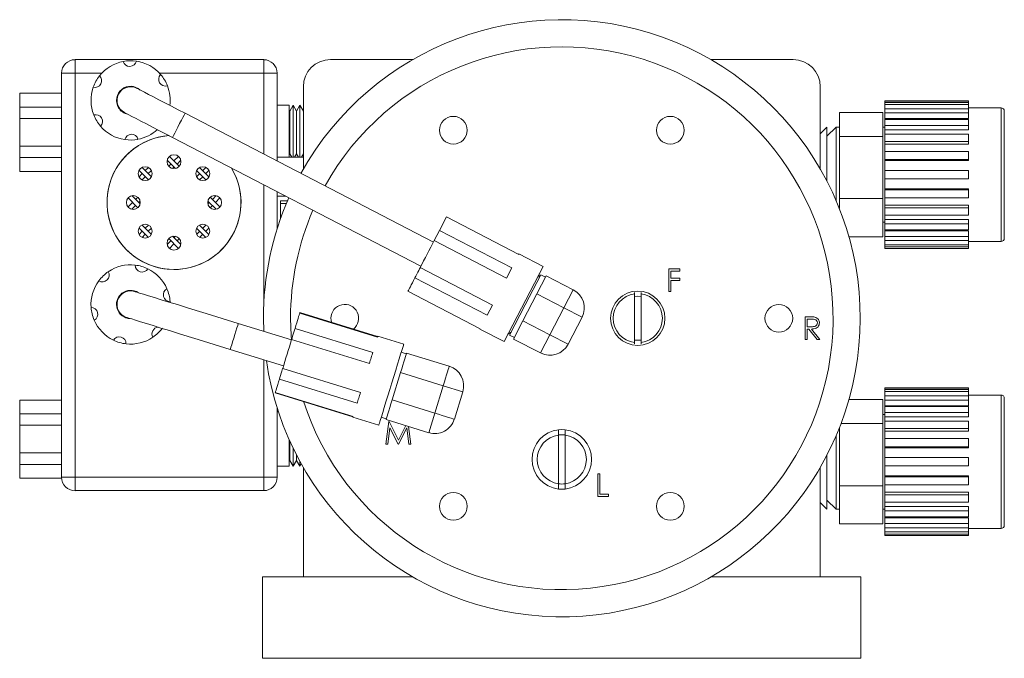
# Model space of a CAD drawing. Header units: inches. Extents: x 1.01 to 7.68, y 1.2 to 9.19.
# Tile 1 of 10: x 1.01 to 3.28, y 1.35 to 2.82. Entities that reach past the tile are written whole.
import ezdxf

# ---------------------------------------------------------------- set-up
doc = ezdxf.new("R2010")
doc.units = ezdxf.units.IN
doc.header["$MEASUREMENT"] = 0

msp = doc.modelspace()

# ---------------------------------------------------------------- linework, layer by layer
at = {"color": 7, "linetype": 'Continuous', "lineweight": 15}
for p, q in [((1.1343, 2.7279), (1.1343, 2.6966)), ((1.1343, 2.7279), (1.569, 2.7279)), ((1.569, 2.7279), (1.569, 2.6966)), ((1.7228, 2.7279), (1.9122, 2.7279)), ((2.5994, 2.7279), (2.7888, 2.7279)), ((1.103, 1.7666), (1.103, 2.6966)), ((1.1343, 2.6966), (1.103, 2.6966)), ((1.1343, 2.6966), (1.1343, 1.7666)), ((1.6003, 2.6966), (1.569, 2.6966)), ((1.6003, 2.6966), (1.6003, 2.4942)), ((1.6603, 2.4759), (1.6603, 2.6654)), ((2.8513, 2.4759), (2.8513, 2.6654)), ((1.103, 2.6504), (1.0068, 2.6504)), ((1.0068, 2.6185), (1.0068, 2.6504)), ((3.1928, 2.6329), (3.0003, 2.6329)), ((3.0003, 2.6326), (3.0003, 2.6329)), ((3.0003, 2.6326), (3.1928, 2.6326)), ((3.0003, 2.6294), (3.0003, 2.6326)), ((3.1928, 2.6329), (3.1928, 2.6326)), ((3.1928, 2.6294), (3.1928, 2.6326)), ((1.0068, 2.6185), (1.103, 2.6185)), ((1.0068, 2.6185), (1.0068, 2.5922)), ((1.6278, 2.6229), (1.6003, 2.6229)), ((1.6278, 2.6229), (1.6278, 2.5036)), ((1.629, 2.6094), (1.6278, 2.6115)), ((1.6369, 2.6229), (1.629, 2.6094)), ((1.629, 2.6094), (1.629, 2.5114)), ((1.6447, 2.6094), (1.6369, 2.6229)), ((1.6369, 2.6229), (1.6369, 2.5036)), ((1.6525, 2.6229), (1.6447, 2.6094)), ((1.6447, 2.6094), (1.6447, 2.5114)), ((1.6603, 2.6094), (1.6525, 2.6229)), ((1.6525, 2.6229), (1.6525, 2.5036)), ((3.1928, 2.6294), (3.0003, 2.6294)), ((3.0003, 2.6244), (3.0003, 2.6294)), ((3.0003, 2.6244), (3.1928, 2.6244)), ((3.0003, 2.6148), (3.0003, 2.6244)), ((3.1928, 2.6148), (3.0003, 2.6148)), ((3.0003, 2.6051), (3.0003, 2.6148)), ((3.1928, 2.6294), (3.1928, 2.6244)), ((3.1928, 2.6148), (3.1928, 2.6244)), ((3.2678, 2.6166), (3.1928, 2.6166)), ((3.1928, 2.6148), (3.1928, 2.6051)), ((3.2753, 2.6091), (3.2753, 2.5981)), ((1.103, 2.5922), (1.0068, 2.5922)), ((1.0068, 2.5285), (1.0068, 2.5922)), ((1.9601, 2.3078), (1.3877, 2.6044)), ((2.9953, 2.606), (2.8953, 2.606)), ((2.8953, 2.5509), (2.8953, 2.606)), ((2.9953, 2.606), (2.9953, 2.5509)), ((3.0003, 2.6051), (3.1928, 2.6051)), ((3.0003, 2.5921), (3.0003, 2.6051)), ((3.0003, 2.5921), (3.1928, 2.5921)), ((3.0003, 2.5897), (3.0003, 2.5921)), ((3.1928, 2.5899), (3.0003, 2.5899)), ((3.0003, 2.5761), (3.0003, 2.5899)), ((3.1928, 2.5921), (3.1928, 2.6051)), ((3.1928, 2.5899), (3.1928, 2.5761)), ((3.2753, 2.5981), (3.2753, 2.3166)), ((2.8667, 2.5723), (2.8513, 2.5568)), ((2.8876, 2.5723), (2.8667, 2.5514)), ((2.8667, 2.564), (2.8667, 2.5723)), ((2.8667, 2.4477), (2.8667, 2.564)), ((2.8953, 2.5723), (2.8876, 2.5723)), ((2.8876, 2.564), (2.8876, 2.5723)), ((2.8876, 2.4035), (2.8876, 2.564)), ((3.0003, 2.5721), (2.9953, 2.5721)), ((3.0003, 2.5761), (3.1928, 2.5761)), ((3.0003, 2.5662), (3.0003, 2.5761)), ((3.0003, 2.5662), (3.1928, 2.5662)), ((3.0003, 2.5561), (3.0003, 2.5662)), ((3.1928, 2.5662), (3.1928, 2.5761)), ((1.3589, 2.5489), (1.9313, 2.2523)), ((2.9953, 2.5509), (2.8953, 2.5509)), ((2.8953, 2.4078), (2.8953, 2.5509)), ((2.9953, 2.5509), (2.9953, 2.4078)), ((3.1928, 2.5563), (3.0003, 2.5563)), ((3.0003, 2.5395), (3.0003, 2.5563)), ((3.1928, 2.5563), (3.1928, 2.5395)), ((1.0068, 2.5285), (1.103, 2.5285)), ((1.0068, 2.5285), (1.0068, 2.5023)), ((3.0003, 2.5395), (3.1928, 2.5395)), ((3.0003, 2.5332), (3.0003, 2.5395)), ((3.0003, 2.5332), (3.1928, 2.5332)), ((3.0003, 2.5161), (3.0003, 2.5332)), ((3.1928, 2.5332), (3.1928, 2.5395)), ((1.103, 2.5023), (1.0068, 2.5023)), ((1.0068, 2.4704), (1.0068, 2.5023)), ((1.3655, 2.4772), (1.3466, 2.4961)), ((1.3744, 2.4825), (1.3519, 2.505)), ((1.3623, 2.4946), (1.3727, 2.505)), ((1.3694, 2.4875), (1.378, 2.4961)), ((1.6603, 2.5036), (1.6003, 2.5036)), ((1.6278, 2.5093), (1.629, 2.5114)), ((1.629, 2.5114), (1.6335, 2.5036)), ((1.6402, 2.5036), (1.6447, 2.5114)), ((1.6447, 2.5114), (1.6492, 2.5036)), ((1.6558, 2.5036), (1.6603, 2.5114)), ((3.1928, 2.5164), (3.0003, 2.5164)), ((3.0003, 2.4976), (3.0003, 2.5164)), ((3.0003, 2.4976), (3.1928, 2.4976)), ((3.0003, 2.4954), (3.0003, 2.4976)), ((3.0003, 2.4954), (3.1928, 2.4954)), ((3.0003, 2.4728), (3.0003, 2.4954)), ((3.1928, 2.5164), (3.1928, 2.4976)), ((3.1928, 2.4954), (3.1928, 2.4976)), ((1.3103, 2.4582), (1.2888, 2.4797)), ((1.296, 2.4725), (1.3032, 2.4797)), ((1.3502, 2.4825), (1.3552, 2.4875)), ((1.3591, 2.4772), (1.3623, 2.4805)), ((1.4429, 2.4582), (1.4214, 2.4797)), ((1.4286, 2.4725), (1.4358, 2.4797)), ((3.1928, 2.4728), (3.0003, 2.4728)), ((3.0003, 2.4533), (3.0003, 2.4728)), ((3.1928, 2.4728), (3.1928, 2.4533)), ((1.0068, 2.4704), (1.103, 2.4704)), ((1.3032, 2.4511), (1.2817, 2.4726)), ((1.2817, 2.4582), (1.2889, 2.4654)), ((1.2888, 2.4511), (1.296, 2.4584)), ((1.3031, 2.4654), (1.3103, 2.4726)), ((1.4358, 2.4511), (1.4143, 2.4726)), ((1.4143, 2.4582), (1.4215, 2.4654)), ((1.4214, 2.4511), (1.4286, 2.4584)), ((1.4357, 2.4654), (1.4429, 2.4726)), ((3.0003, 2.4306), (3.0003, 2.4533)), ((3.0003, 2.4533), (3.1928, 2.4533)), ((3.0003, 2.4306), (3.1928, 2.4306)), ((3.0003, 2.4285), (3.0003, 2.4306)), ((3.1928, 2.4285), (3.0003, 2.4285)), ((3.0003, 2.4097), (3.0003, 2.4285)), ((3.1928, 2.4285), (3.1928, 2.4306)), ((3.1928, 2.4285), (3.1928, 2.4097)), ((1.279, 2.387), (1.2564, 2.4096)), ((1.2842, 2.3959), (1.2653, 2.4148)), ((1.2739, 2.4062), (1.279, 2.4113)), ((1.4682, 2.3887), (1.4456, 2.4113)), ((1.4507, 2.4062), (1.4593, 2.4148)), ((1.4577, 2.3991), (1.4682, 2.4096)), ((1.6003, 2.4238), (1.6003, 2.3397)), ((1.6003, 2.4136), (1.62, 2.4136)), ((2.9953, 2.4078), (2.8953, 2.4078)), ((2.8953, 2.4078), (2.8953, 2.3848)), ((2.9953, 2.3198), (2.9953, 2.4078)), ((3.0003, 2.4097), (3.1928, 2.4097)), ((3.0003, 2.3928), (3.0003, 2.4094)), ((1.2564, 2.3887), (1.2668, 2.3991)), ((1.2653, 2.3835), (1.2739, 2.3921)), ((1.281, 2.3991), (1.2842, 2.4024)), ((1.4593, 2.3835), (1.4404, 2.4024)), ((1.4404, 2.3959), (1.4436, 2.3991)), ((1.4456, 2.387), (1.4507, 2.3921)), ((1.6238, 2.403), (1.6073, 2.4027)), ((1.6238, 2.4029), (1.6073, 2.4026)), ((1.6073, 2.4026), (1.6073, 2.4027)), ((1.6074, 2.3968), (1.6213, 2.397)), ((3.0003, 2.3928), (3.1928, 2.3928)), ((3.0003, 2.3866), (3.0003, 2.3928)), ((3.1928, 2.3866), (3.0003, 2.3866)), ((3.0003, 2.3697), (3.0003, 2.3866)), ((3.1928, 2.3866), (3.1928, 2.3928)), ((3.1928, 2.3866), (3.1928, 2.3697)), ((1.9739, 2.3345), (1.99, 2.3656)), ((1.99, 2.3656), (2.1565, 2.2793)), ((3.0003, 2.3697), (3.1928, 2.3697)), ((3.0003, 2.3598), (3.0003, 2.3695)), ((3.0003, 2.3598), (3.1928, 2.3598)), ((3.0003, 2.3499), (3.0003, 2.3598)), ((3.1928, 2.3499), (3.1928, 2.3598)), ((1.3032, 2.3186), (1.2817, 2.3401)), ((1.3103, 2.3256), (1.2888, 2.3471)), ((1.296, 2.3399), (1.3032, 2.3471)), ((1.3031, 2.3328), (1.3103, 2.3401)), ((1.4358, 2.3186), (1.4143, 2.3401)), ((1.4429, 2.3256), (1.4214, 2.3471)), ((1.4286, 2.3399), (1.4358, 2.3471)), ((1.4357, 2.3328), (1.4429, 2.3401)), ((2.9953, 2.3536), (3.0003, 2.3536)), ((3.1928, 2.3499), (3.0003, 2.3499)), ((3.0003, 2.3361), (3.0003, 2.3499)), ((3.1928, 2.3499), (3.1928, 2.3361)), ((1.2817, 2.3256), (1.2889, 2.3328)), ((1.2888, 2.3186), (1.296, 2.3258)), ((1.3727, 2.2933), (1.3502, 2.3158)), ((1.378, 2.3021), (1.3591, 2.3211)), ((1.3623, 2.3178), (1.3655, 2.3211)), ((1.3694, 2.3107), (1.3744, 2.3158)), ((1.4143, 2.3256), (1.4215, 2.3328)), ((1.4214, 2.3186), (1.4286, 2.3258)), ((1.9739, 2.3345), (1.9618, 2.3112)), ((2.1404, 2.2483), (1.9739, 2.3345)), ((2.9953, 2.3198), (2.9173, 2.3198)), ((3.0003, 2.3361), (3.1928, 2.3361)), ((3.0003, 2.3338), (3.0003, 2.3359)), ((3.0003, 2.3338), (3.1928, 2.3338)), ((3.0003, 2.3209), (3.0003, 2.3338)), ((3.1928, 2.3209), (3.0003, 2.3209)), ((3.0003, 2.3111), (3.0003, 2.3209)), ((3.1928, 2.3209), (3.1928, 2.3338)), ((3.1928, 2.3209), (3.1928, 2.3111)), ((1.3466, 2.3021), (1.3552, 2.3107)), ((1.3519, 2.2933), (1.3623, 2.3037)), ((1.9618, 2.3112), (2.1283, 2.2249)), ((3.0003, 2.3111), (3.1928, 2.3111)), ((3.0003, 2.3015), (3.0003, 2.3111)), ((3.1928, 2.3015), (3.0003, 2.3015)), ((3.0003, 2.2965), (3.0003, 2.3015)), ((3.0003, 2.2965), (3.1928, 2.2965)), ((3.0003, 2.2932), (3.0003, 2.2965)), ((3.1928, 2.2932), (3.0003, 2.2932)), ((3.0003, 2.2929), (3.0003, 2.2932)), ((3.0003, 2.2929), (3.1928, 2.2929)), ((3.1928, 2.3015), (3.1928, 2.3111)), ((3.1928, 2.3091), (3.2678, 2.3091)), ((3.1928, 2.3015), (3.1928, 2.2965)), ((3.1928, 2.2932), (3.1928, 2.2965)), ((3.1928, 2.2932), (3.1928, 2.2929)), ((2.157, 2.2804), (2.1565, 2.2793)), ((2.2125, 2.2516), (2.157, 2.2804)), ((2.0961, 2.1627), (1.9296, 2.249)), ((2.1228, 2.0785), (2.2125, 2.2516)), ((2.1404, 2.2483), (2.1283, 2.2249)), ((2.5023, 2.2464), (2.5277, 2.2464)), ((2.5023, 2.1943), (2.5023, 2.2464)), ((2.5277, 2.2464), (2.5277, 2.2411)), ((1.9175, 2.2256), (2.084, 2.1394)), ((2.2075, 2.2325), (2.1715, 2.1631)), ((2.1985, 2.1885), (2.2201, 2.2303)), ((2.204, 2.2258), (2.2036, 2.2344)), ((2.2183, 2.2268), (2.2075, 2.2325)), ((2.2201, 2.2303), (2.2823, 2.1981)), ((2.507, 2.2411), (2.507, 2.2251)), ((2.5277, 2.2411), (2.507, 2.2411)), ((2.507, 2.2251), (2.5277, 2.2251)), ((2.5277, 2.2251), (2.5277, 2.2197)), ((2.507, 2.2197), (2.507, 2.1943)), ((2.5277, 2.2197), (2.507, 2.2197)), ((1.2398, 2.1858), (1.2388, 2.1864)), ((2.0679, 2.1083), (1.9014, 2.1946)), ((2.1663, 2.1264), (2.1985, 2.1885)), ((2.2607, 2.1563), (2.1985, 2.1885)), ((2.2823, 2.1981), (2.2607, 2.1563)), ((2.4233, 2.1915), (2.4233, 2.1885)), ((2.4233, 2.1885), (2.4233, 2.0763)), ((2.4383, 2.1915), (2.4383, 2.1885)), ((2.4383, 2.1885), (2.4383, 2.0763)), ((2.507, 2.1943), (2.5023, 2.1943)), ((1.3534, 2.1688), (1.3533, 2.1708)), ((2.0961, 2.1627), (2.084, 2.1394)), ((2.1715, 2.1631), (2.1356, 2.0937)), ((2.2285, 2.0942), (2.2607, 2.1563)), ((2.3024, 2.1347), (2.2607, 2.1563)), ((1.6523, 2.1453), (1.652, 2.1444)), ((1.652, 2.1444), (1.8312, 2.0892)), ((1.8315, 2.0902), (1.6523, 2.1453)), ((2.3024, 2.1347), (2.2702, 2.0726)), ((2.8166, 2.1357), (2.827, 2.1357)), ((2.8166, 2.0836), (2.8166, 2.1357)), ((1.6331, 2.0827), (1.5104, 2.1205)), ((1.5689, 2.1024), (1.5683, 2.1324)), ((2.1447, 2.0846), (2.1663, 2.1264)), ((2.1663, 2.1264), (2.2285, 2.0942)), ((2.8213, 2.1303), (2.8213, 2.113)), ((2.831, 2.1303), (2.8213, 2.1303)), ((2.8213, 2.113), (2.8308, 2.1129)), ((1.8203, 2.0538), (1.6411, 2.109)), ((1.8915, 2.0725), (1.8317, 2.0909)), ((2.0679, 2.1083), (2.0673, 2.1073)), ((2.0673, 2.1073), (2.1228, 2.0785)), ((2.1318, 2.0957), (2.139, 2.1004)), ((2.1356, 2.0937), (2.1465, 2.0881)), ((2.2068, 2.0524), (2.2285, 2.0942)), ((2.2702, 2.0726), (2.2285, 2.0942)), ((2.8213, 2.1076), (2.8213, 2.0836)), ((2.8251, 2.1076), (2.8213, 2.1076)), ((2.8442, 2.0836), (2.8251, 2.1076)), ((2.8308, 2.1076), (2.85, 2.0836)), ((1.6333, 2.0834), (1.8125, 2.0282)), ((2.2068, 2.0524), (2.1447, 2.0846)), ((2.4233, 2.0763), (2.4233, 2.0732)), ((2.4383, 2.0763), (2.4383, 2.0732)), ((2.8213, 2.0836), (2.8166, 2.0836)), ((2.85, 2.0836), (2.8442, 2.0836)), ((1.492, 2.0607), (1.6147, 2.023)), ((1.8975, 2.0504), (1.8858, 2.054)), ((1.898, 2.0522), (1.9965, 2.0219)), ((1.7919, 1.9614), (1.6127, 2.0165)), ((1.8648, 1.9442), (1.8842, 2.0072)), ((1.9827, 1.9769), (1.8842, 2.0072)), ((1.6051, 1.9919), (1.7843, 1.9367)), ((1.9632, 1.9139), (1.9827, 1.9769)), ((2.0276, 1.9631), (1.9827, 1.9769)), ((1.7746, 1.9052), (1.5954, 1.9604)), ((1.5957, 1.9613), (1.7749, 1.9062)), ((2.0276, 1.9631), (2.0082, 1.9)), ((3.1928, 1.9719), (3.0003, 1.9719)), ((3.0003, 1.9716), (3.0003, 1.9719)), ((3.0003, 1.9716), (3.1928, 1.9716)), ((3.0003, 1.9684), (3.0003, 1.9716)), ((3.1928, 1.9684), (3.0003, 1.9684)), ((3.0003, 1.9634), (3.0003, 1.9684)), ((3.0003, 1.9634), (3.1928, 1.9634)), ((3.0003, 1.9538), (3.0003, 1.9634)), ((3.1928, 1.9538), (3.0003, 1.9538)), ((3.0003, 1.9441), (3.0003, 1.9538)), ((3.1928, 1.9719), (3.1928, 1.9716)), ((3.1928, 1.9684), (3.1928, 1.9716)), ((3.1928, 1.9684), (3.1928, 1.9634)), ((3.1928, 1.9538), (3.1928, 1.9634)), ((3.2678, 1.9556), (3.1928, 1.9556)), ((3.1928, 1.9538), (3.1928, 1.9441)), ((1.103, 1.9441), (1.0068, 1.9441)), ((1.0068, 1.9123), (1.0068, 1.9441)), ((1.8648, 1.9442), (1.9632, 1.9139)), ((2.9953, 1.945), (2.9173, 1.945)), ((2.9953, 1.945), (2.9953, 1.8899)), ((3.0003, 1.9441), (3.1928, 1.9441)), ((3.0003, 1.9311), (3.0003, 1.9441)), ((3.0003, 1.9311), (3.1928, 1.9311)), ((3.0003, 1.9287), (3.0003, 1.9311)), ((3.1928, 1.9289), (3.0003, 1.9289)), ((3.0003, 1.9151), (3.0003, 1.9289)), ((3.1928, 1.9311), (3.1928, 1.9441)), ((3.1928, 1.9289), (3.1928, 1.9151)), ((3.2753, 1.9481), (3.2753, 1.9371)), ((3.2753, 1.9371), (3.2753, 1.6556)), ((1.0068, 1.9123), (1.103, 1.9123)), ((1.0068, 1.9123), (1.0068, 1.886)), ((1.6003, 1.9251), (1.6003, 1.7666)), ((1.603, 1.9166), (1.6003, 1.9166)), ((1.9494, 1.8689), (1.9632, 1.9139)), ((3.0003, 1.9111), (2.9953, 1.9111)), ((3.0003, 1.9151), (3.1928, 1.9151)), ((3.0003, 1.9052), (3.0003, 1.9151)), ((3.1928, 1.9052), (3.1928, 1.9151)), ((1.103, 1.886), (1.0068, 1.886)), ((1.0068, 1.8223), (1.0068, 1.886)), ((1.7744, 1.9045), (1.8341, 1.8861)), ((1.8398, 1.9046), (1.8515, 1.901)), ((1.8502, 1.8423), (1.8571, 1.8944)), ((1.9494, 1.8689), (1.851, 1.8992)), ((1.8571, 1.8944), (1.8578, 1.8944)), ((1.8578, 1.8944), (1.8793, 1.8516)), ((1.8793, 1.8516), (1.8962, 1.8853)), ((1.9029, 1.8833), (1.9083, 1.8423)), ((2.9953, 1.8899), (2.8991, 1.8899)), ((2.9953, 1.8899), (2.9953, 1.7468)), ((3.0003, 1.9052), (3.1928, 1.9052)), ((3.0003, 1.8951), (3.0003, 1.9052)), ((3.1928, 1.8953), (3.0003, 1.8953)), ((3.0003, 1.8785), (3.0003, 1.8953)), ((3.1928, 1.8953), (3.1928, 1.8785)), ((1.8599, 1.8798), (1.8549, 1.8423)), ((1.8788, 1.8423), (1.8599, 1.8798)), ((1.8986, 1.8798), (1.8798, 1.8423)), ((1.9036, 1.8423), (1.8986, 1.8798)), ((2.2483, 1.8756), (2.2483, 1.8635)), ((2.2483, 1.8635), (2.2483, 1.7513)), ((2.2633, 1.8756), (2.2633, 1.8635)), ((2.2633, 1.8635), (2.2633, 1.7513)), ((2.8876, 1.6925), (2.8876, 1.8612)), ((2.8953, 1.7468), (2.8953, 1.88)), ((3.0003, 1.8785), (3.1928, 1.8785)), ((3.0003, 1.8722), (3.0003, 1.8785)), ((3.0003, 1.8722), (3.1928, 1.8722)), ((3.0003, 1.8551), (3.0003, 1.8722)), ((3.1928, 1.8722), (3.1928, 1.8785)), ((1.6278, 1.8526), (1.6278, 1.7916)), ((1.629, 1.8498), (1.629, 1.8052)), ((1.8549, 1.8423), (1.8502, 1.8423)), ((1.8798, 1.8423), (1.8788, 1.8423)), ((1.9083, 1.8423), (1.9036, 1.8423)), ((3.1928, 1.8554), (3.0003, 1.8554)), ((3.0003, 1.8366), (3.0003, 1.8554)), ((3.1928, 1.8554), (3.1928, 1.8366)), ((1.0068, 1.8223), (1.103, 1.8223)), ((1.0068, 1.8223), (1.0068, 1.796)), ((1.6369, 1.8331), (1.6369, 1.7916)), ((1.6447, 1.8175), (1.6447, 1.8052)), ((2.8667, 1.6925), (2.8667, 1.8171)), ((3.0003, 1.8366), (3.1928, 1.8366)), ((3.0003, 1.8344), (3.0003, 1.8366)), ((3.0003, 1.8344), (3.1928, 1.8344)), ((3.0003, 1.8118), (3.0003, 1.8344)), ((3.1928, 1.8344), (3.1928, 1.8366)), ((1.103, 1.796), (1.0068, 1.796)), ((1.0068, 1.7642), (1.0068, 1.796)), ((1.6278, 1.803), (1.629, 1.8052)), ((1.629, 1.8052), (1.6369, 1.7916)), ((1.6369, 1.7916), (1.6447, 1.8052)), ((1.6447, 1.8052), (1.6525, 1.7916)), ((1.6525, 1.8027), (1.6525, 1.7916)), ((1.6525, 1.7916), (1.6556, 1.7971)), ((3.1928, 1.8118), (3.0003, 1.8118)), ((3.0003, 1.7923), (3.0003, 1.8118)), ((3.0003, 1.7696), (3.0003, 1.7923)), ((3.0003, 1.7923), (3.1928, 1.7923)), ((3.1928, 1.8118), (3.1928, 1.7923)), ((1.6003, 1.7916), (1.6278, 1.7916)), ((1.6603, 1.5369), (1.6603, 1.7888)), ((2.339, 1.7744), (2.3437, 1.7744)), ((2.339, 1.7223), (2.339, 1.7744)), ((2.3437, 1.7744), (2.3437, 1.7276)), ((2.8513, 1.5369), (2.8513, 1.7888)), ((3.0003, 1.7696), (3.1928, 1.7696)), ((3.0003, 1.7675), (3.0003, 1.7696)), ((3.1928, 1.7675), (3.1928, 1.7696)), ((1.0068, 1.7642), (1.1031, 1.7642)), ((1.1343, 1.7666), (1.103, 1.7666)), ((1.1343, 1.7666), (1.569, 1.7666)), ((1.1343, 1.7666), (1.1343, 1.7354)), ((1.569, 1.7666), (1.569, 1.7354)), ((1.6003, 1.7666), (1.569, 1.7666)), ((2.2483, 1.7513), (2.2483, 1.7392)), ((2.2633, 1.7513), (2.2633, 1.7392)), ((2.9953, 1.7468), (2.8953, 1.7468)), ((2.8953, 1.7468), (2.8953, 1.6588)), ((2.9953, 1.6588), (2.9953, 1.7468)), ((3.1928, 1.7675), (3.0003, 1.7675)), ((3.0003, 1.7487), (3.0003, 1.7675)), ((3.0003, 1.7487), (3.1928, 1.7487)), ((3.0003, 1.7318), (3.0003, 1.7484)), ((3.1928, 1.7675), (3.1928, 1.7487)), ((1.569, 1.7354), (1.1343, 1.7354)), ((2.3437, 1.7276), (2.3637, 1.7276)), ((2.3637, 1.7276), (2.3637, 1.7223)), ((3.0003, 1.7318), (3.1928, 1.7318)), ((3.0003, 1.7256), (3.0003, 1.7318)), ((3.1928, 1.7256), (3.0003, 1.7256)), ((3.0003, 1.7087), (3.0003, 1.7256)), ((3.1928, 1.7256), (3.1928, 1.7318)), ((3.1928, 1.7256), (3.1928, 1.7087)), ((2.3637, 1.7223), (2.339, 1.7223)), ((2.8513, 1.708), (2.8667, 1.6925)), ((2.8667, 1.7133), (2.8876, 1.6925)), ((3.0003, 1.7087), (3.1928, 1.7087)), ((3.0003, 1.6988), (3.0003, 1.7085)), ((2.8876, 1.6925), (2.8953, 1.6925)), ((2.9953, 1.6926), (3.0003, 1.6926)), ((3.0003, 1.6988), (3.1928, 1.6988)), ((3.0003, 1.6889), (3.0003, 1.6988)), ((3.1928, 1.6889), (3.0003, 1.6889)), ((3.0003, 1.6751), (3.0003, 1.6889)), ((3.1928, 1.6889), (3.1928, 1.6988)), ((3.1928, 1.6889), (3.1928, 1.6751)), ((2.9953, 1.6588), (2.8953, 1.6588)), ((3.0003, 1.6751), (3.1928, 1.6751)), ((3.0003, 1.6728), (3.0003, 1.6749)), ((3.0003, 1.6728), (3.1928, 1.6728)), ((3.0003, 1.6599), (3.0003, 1.6728)), ((3.1928, 1.6599), (3.0003, 1.6599)), ((3.0003, 1.6501), (3.0003, 1.6599)), ((3.1928, 1.6599), (3.1928, 1.6728)), ((3.1928, 1.6599), (3.1928, 1.6501)), ((3.0003, 1.6501), (3.1928, 1.6501)), ((3.0003, 1.6405), (3.0003, 1.6501)), ((3.1928, 1.6405), (3.0003, 1.6405)), ((3.0003, 1.6355), (3.0003, 1.6405)), ((3.0003, 1.6355), (3.1928, 1.6355)), ((3.0003, 1.6322), (3.0003, 1.6355)), ((3.1928, 1.6405), (3.1928, 1.6501)), ((3.1928, 1.6481), (3.2678, 1.6481)), ((3.1928, 1.6405), (3.1928, 1.6355)), ((3.1928, 1.6322), (3.1928, 1.6355)), ((3.1928, 1.6322), (3.0003, 1.6322)), ((3.0003, 1.6319), (3.0003, 1.6322)), ((3.0003, 1.6319), (3.1928, 1.6319)), ((3.1928, 1.6322), (3.1928, 1.6319)), ((1.5665, 1.5369), (1.5665, 1.3494)), ((1.5665, 1.5369), (1.6603, 1.5369)), ((1.6603, 1.5369), (1.9122, 1.5369)), ((2.5994, 1.5369), (2.8513, 1.5369)), ((2.8513, 1.5369), (2.945, 1.5369)), ((2.945, 1.5369), (2.945, 1.3494)), ((2.945, 1.3494), (1.5665, 1.3494))]:
    msp.add_line(p, q, dxfattribs=at)
at = {"color": 8, "linetype": 'Continuous', "lineweight": 15}
for p, q in [((1.1958, 2.6966), (1.1343, 2.6966)), ((1.569, 2.6966), (1.3288, 2.6966)), ((1.569, 2.5104), (1.569, 2.6966)), ((3.2678, 2.605), (3.2678, 2.6166)), ((3.2678, 2.3091), (3.2678, 2.605)), ((1.569, 2.1645), (1.569, 2.44)), ((1.569, 1.7666), (1.569, 2.037)), ((3.2678, 1.944), (3.2678, 1.9556)), ((3.2678, 1.6481), (3.2678, 1.944))]:
    msp.add_line(p, q, dxfattribs=at)
at = {"color": 7, "linetype": 'Continuous', "lineweight": 15, "flags": 128}
for points in [[(1.3877, 2.6044), (1.3719, 2.6126), (1.3564, 2.6206), (1.3415, 2.6283), (1.3276, 2.6355), (1.315, 2.642), (1.3038, 2.6478), (1.2943, 2.6528), (1.2867, 2.6567), (1.2812, 2.6596), (1.2778, 2.6613), (1.2767, 2.6619)], [(1.2479, 2.6064), (1.249, 2.6058), (1.2524, 2.6041), (1.2579, 2.6012), (1.2655, 2.5973), (1.275, 2.5923), (1.2862, 2.5865), (1.2989, 2.58), (1.3128, 2.5728), (1.3276, 2.5651), (1.3431, 2.5571), (1.3589, 2.5489)], [(1.6073, 2.4026), (1.6074, 2.3976), (1.6074, 2.3968)], [(1.608, 2.3626), (1.6079, 2.3657), (1.6078, 2.3724), (1.6077, 2.3786), (1.6076, 2.3842), (1.6075, 2.3891), (1.6074, 2.3933), (1.6074, 2.3968)], [(1.9296, 2.249), (1.9335, 2.2565), (1.9375, 2.2643), (1.9416, 2.2721), (1.9457, 2.2801), (1.9498, 2.288), (1.9539, 2.2959), (1.9579, 2.3036), (1.9618, 2.3112)], [(1.9296, 2.249), (1.9294, 2.2486), (1.9281, 2.2462), (1.9263, 2.2426), (1.9241, 2.2383), (1.9217, 2.2337), (1.9194, 2.2293), (1.9175, 2.2256)], [(1.9014, 2.1946), (1.9022, 2.1962), (1.9034, 2.1985), (1.905, 2.2014), (1.9069, 2.2051), (1.9091, 2.2094), (1.9116, 2.2143), (1.9144, 2.2197), (1.9175, 2.2256)], [(1.5104, 2.1205), (1.4854, 2.1281), (1.4607, 2.1358), (1.4366, 2.1432), (1.4132, 2.1504), (1.391, 2.1572), (1.37, 2.1637), (1.3505, 2.1697), (1.3329, 2.1751), (1.3171, 2.18), (1.3035, 2.1842), (1.2921, 2.1876), (1.2832, 2.1904), (1.2767, 2.1924), (1.2728, 2.1936), (1.2715, 2.194)], [(2.4233, 2.1824), (2.4308, 2.183), (2.4383, 2.1824)], [(1.2531, 2.1343), (1.2544, 2.1339), (1.2583, 2.1327), (1.2648, 2.1307), (1.2738, 2.1279), (1.2851, 2.1244), (1.2987, 2.1202), (1.3145, 2.1154), (1.3322, 2.1099), (1.3516, 2.104), (1.3726, 2.0975), (1.3949, 2.0906), (1.4182, 2.0835), (1.4424, 2.076), (1.4671, 2.0684), (1.492, 2.0607)], [(1.6411, 2.109), (1.6432, 2.1156), (1.645, 2.1216), (1.6467, 2.1271), (1.6482, 2.132), (1.6495, 2.1361), (1.6506, 2.1396), (1.6514, 2.1424), (1.652, 2.1444)], [(1.7239, 2.1324), (1.7252, 2.1234), (1.7254, 2.1228)], [(1.6411, 2.109), (1.64, 2.1051), (1.6385, 2.1005), (1.637, 2.0955), (1.6355, 2.0908), (1.6343, 2.0869), (1.6335, 2.0842), (1.6333, 2.0834)], [(1.8317, 2.0909), (1.8317, 2.0908), (1.8317, 2.0906), (1.8316, 2.0903), (1.8314, 2.0898), (1.8312, 2.0892)], [(1.6127, 2.0165), (1.6151, 2.0245), (1.6177, 2.0328), (1.6203, 2.0412), (1.6229, 2.0498), (1.6255, 2.0583), (1.6282, 2.0668), (1.6307, 2.0752), (1.6333, 2.0834)], [(1.8341, 1.8861), (1.8341, 1.8861), (1.8345, 1.8874), (1.8357, 1.8911), (1.8375, 1.8971), (1.84, 1.9052), (1.8431, 1.9152), (1.8467, 1.9269), (1.8507, 1.94), (1.855, 1.954), (1.8595, 1.9687), (1.8642, 1.9837), (1.8687, 1.9986), (1.8732, 2.013), (1.8773, 2.0265), (1.8811, 2.0387), (1.8844, 2.0495), (1.8871, 2.0584), (1.8893, 2.0653), (1.8907, 2.0699), (1.8914, 2.0722), (1.8915, 2.0725)], [(2.4383, 2.0823), (2.4308, 2.0818), (2.4233, 2.0823)], [(1.8203, 2.0538), (1.8194, 2.0509), (1.8185, 2.0479), (1.8175, 2.0448), (1.8166, 2.0416), (1.8156, 2.0383), (1.8146, 2.035), (1.8135, 2.0317), (1.8125, 2.0282)], [(1.8842, 2.0072), (1.8869, 2.016), (1.8895, 2.0244), (1.8919, 2.0322), (1.894, 2.039), (1.8957, 2.0446), (1.897, 2.0487), (1.8978, 2.0513), (1.898, 2.0522)], [(1.9965, 2.0219), (1.9962, 2.021), (1.9954, 2.0184), (1.9942, 2.0143), (1.9924, 2.0087), (1.9903, 2.0019), (1.9879, 1.9941), (1.9854, 1.9857), (1.9827, 1.9769)], [(1.6127, 2.0165), (1.6126, 2.0164), (1.6119, 2.0139), (1.6107, 2.0102), (1.6093, 2.0057), (1.6078, 2.0007), (1.6063, 1.9959), (1.6051, 1.9919)], [(1.5954, 1.9604), (1.5958, 1.9618), (1.5965, 1.964), (1.5974, 1.967), (1.5986, 1.9706), (1.5999, 1.975), (1.6014, 1.98), (1.6032, 1.9857), (1.6051, 1.9919)], [(1.7919, 1.9614), (1.7909, 1.958), (1.7899, 1.9548), (1.7889, 1.9516), (1.7879, 1.9484), (1.787, 1.9454), (1.786, 1.9424), (1.7852, 1.9395), (1.7843, 1.9367)], [(1.851, 1.8992), (1.8512, 1.9001), (1.852, 1.9027), (1.8533, 1.9068), (1.855, 1.9124), (1.8571, 1.9192), (1.8595, 1.927), (1.8621, 1.9354), (1.8648, 1.9442)], [(2.0082, 1.9), (2.0073, 1.9003), (2.0047, 1.9011), (2.0006, 1.9024), (1.995, 1.9041), (1.9882, 1.9062), (1.9804, 1.9086), (1.972, 1.9112), (1.9632, 1.9139)], [(1.7746, 1.9052), (1.7745, 1.9048), (1.7744, 1.9046), (1.7744, 1.9045), (1.7744, 1.9045)], [(2.2633, 1.8755), (2.2558, 1.876), (2.2482, 1.8755)], [(2.2481, 1.7392), (2.2558, 1.7388), (2.2635, 1.7392)]]:
    msp.add_lwpolyline(points, dxfattribs=at)
at = {"color": 8, "linetype": 'Continuous', "lineweight": 15, "flags": 128}
for points in [[(1.3589, 2.5489), (1.3595, 2.55), (1.3612, 2.5533), (1.3639, 2.5585), (1.3673, 2.5651), (1.3712, 2.5727), (1.3753, 2.5806), (1.3793, 2.5882), (1.3827, 2.5948), (1.3854, 2.6), (1.3871, 2.6033), (1.3877, 2.6044)], [(1.492, 2.0607), (1.4924, 2.0619), (1.4935, 2.0655), (1.4952, 2.071), (1.4974, 2.0782), (1.4999, 2.0863), (1.5025, 2.0948), (1.505, 2.103), (1.5072, 2.1102), (1.509, 2.1157), (1.51, 2.1192), (1.5104, 2.1205)], [(1.6308, 2.1324), (1.6321, 2.0923), (1.6328, 2.0828)]]:
    msp.add_lwpolyline(points, dxfattribs=at)
at = {"color": 7, "linetype": 'Continuous', "lineweight": 15}
for centre, radius in [((2.0058, 2.5654), 0.0319), ((2.5058, 2.5654), 0.0319), ((1.3623, 2.4929), 0.016), ((1.296, 2.4654), 0.016), ((1.4286, 2.4654), 0.016), ((1.2685, 2.3991), 0.016), ((1.456, 2.3991), 0.016), ((1.296, 2.3328), 0.016), ((1.4286, 2.3328), 0.016), ((1.3623, 2.3054), 0.016), ((2.4308, 2.1324), 0.0626), ((2.7558, 2.1324), 0.0319), ((2.0058, 1.6994), 0.0319), ((2.5058, 1.6994), 0.0319)]:
    msp.add_circle(centre, radius, dxfattribs=at)
for centre, radius, start, end in [((2.2558, 2.1324), 0.6875, 188.1329, 150.9665), ((1.1343, 2.6966), 0.0312, 90, 180), ((1.2623, 2.6341), 0.0913, 100.7112, 141.58), ((1.2623, 2.6341), 0.0913, 81.58, 100.7112), ((1.2604, 2.7279), 0.0156, 195.103, 347.1882), ((1.2623, 2.6341), 0.0913, 40.7112, 81.58), ((1.569, 2.6966), 0.0312, 0, 90), ((1.7228, 2.6654), 0.0625, 90, 180), ((2.7888, 2.6654), 0.0625, 0, 90), ((1.1802, 2.6794), 0.0156, 255.103, 47.1882), ((1.2623, 2.6341), 0.0913, 141.58, 160.7112), ((1.3425, 2.6826), 0.0156, 135.103, 287.1882), ((1.2623, 2.6341), 0.0913, 21.58, 40.7112), ((1.2623, 2.6341), 0.0912, 160.7112, 201.58), ((1.2623, 2.6341), 0.0325, 46.6703, 211.1456), ((1.2623, 2.6341), 0.0313, 62.6127, 242.6127), ((1.2623, 2.6341), 0.0913, 352.6399, 21.58), ((1.2623, 2.6341), 0.0325, 211.1456, 258.5551), ((3.2678, 2.6091), 0.0075, 0, 90), ((1.1821, 2.5856), 0.0156, 315.103, 107.1882), ((1.2623, 2.6341), 0.0912, 201.58, 220.7112), ((1.2623, 2.6341), 0.0913, 220.7112, 261.58), ((1.2623, 2.6341), 0.0912, 280.7112, 312.5855), ((1.3623, 2.3991), 0.1544, 94.2658, 30.7151), ((1.3623, 2.3991), 0.1544, 94.2658, 270), ((1.2642, 2.5404), 0.0156, 15.103, 167.1882), ((1.2623, 2.6341), 0.0913, 261.58, 280.7112), ((1.3623, 2.3991), 0.1544, 270, 30.9596), ((2.2558, 2.1324), 0.6875, 156.1778, 180), ((3.2678, 2.3166), 0.0075, 270, 0), ((1.2623, 2.1641), 0.0913, 83.3482, 124.2169), ((1.2885, 2.2542), 0.0156, 177.7399, 329.8251), ((1.2623, 2.1641), 0.0913, 64.2169, 83.3482), ((1.2623, 2.1641), 0.0913, 23.3482, 64.2169), ((1.1974, 2.2318), 0.0156, 237.7399, 29.8251), ((1.2623, 2.1641), 0.0913, 124.2169, 143.3482), ((1.2623, 2.1641), 0.0913, 143.3482, 184.2169), ((1.2623, 2.1641), 0.0325, 56.9495, 268.8342), ((1.2623, 2.1641), 0.0313, 72.8919, 252.8919), ((1.3533, 2.1865), 0.0156, 117.7399, 269.8251), ((1.2623, 2.1641), 0.0913, 4.2169, 23.3482), ((2.2607, 2.1563), 0.047, 332.6127, 62.6127), ((2.4308, 2.1324), 0.0566, 97.6129, 262.3871), ((2.4308, 2.1324), 0.0566, 277.6129, 82.3871), ((1.1712, 2.1418), 0.0156, 297.7399, 89.8251), ((1.2623, 2.1641), 0.0913, 184.2169, 203.3482), ((1.7558, 2.1324), 0.0319, 308.3592, 180), ((1.2623, 2.1641), 0.0912, 203.3482, 244.2169), ((1.3272, 2.0965), 0.0156, 96.1307, 209.8251), ((1.2361, 2.0741), 0.0156, 357.7399, 149.8251), ((1.2623, 2.1641), 0.0912, 263.3482, 304.2169), ((1.2623, 2.1641), 0.0912, 304.2169, 323.3482), ((1.2623, 2.1641), 0.0913, 244.2169, 263.3482), ((2.2285, 2.0942), 0.047, 242.6127, 332.6127), ((1.9827, 1.9769), 0.047, 342.8919, 72.8919), ((3.2678, 1.9481), 0.0075, 0, 90), ((1.9632, 1.9139), 0.047, 252.8919, 342.8919), ((2.2558, 1.8074), 0.0686, 96.2732, 263.7268), ((2.2558, 1.8074), 0.0566, 97.6129, 262.3871), ((2.2558, 1.8074), 0.0567, 82.4044, 97.5956), ((2.2558, 1.8074), 0.0686, 276.2732, 83.7268), ((2.2558, 1.8074), 0.0566, 277.6129, 82.3871), ((1.1343, 1.7666), 0.0313, 180, 270), ((1.569, 1.7666), 0.0312, 270, 0), ((2.2558, 1.8074), 0.0567, 262.4044, 277.5956), ((3.2678, 1.6556), 0.0075, 270, 0)]:
    msp.add_arc(centre, radius, start, end, dxfattribs=at)
at = {"color": 8, "linetype": 'Continuous', "lineweight": 15}
for start, end in [(197.8009, 150.8019), (156.5348, 180)]:
    msp.add_arc((2.2558, 2.1324), 0.625, start, end, dxfattribs=at)
at = {"color": 7, "linetype": 'Continuous', "lineweight": 15}
for points, knots in [([(2.827, 2.1357), (2.8292, 2.1357), (2.8332, 2.1357), (2.8371, 2.1352), (2.8388, 2.135)], [0, 0, 0, 0, 0.56024, 1, 1, 1, 1]), ([(2.8388, 2.135), (2.8404, 2.1344), (2.8437, 2.1333), (2.8471, 2.1298), (2.8491, 2.1258), (2.8492, 2.1231), (2.8493, 2.1218)], [0, 0, 0, 0, 0.2798538, 0.559492, 0.7795999, 1, 1, 1, 1]), ([(2.8308, 2.1129), (2.834, 2.1129), (2.838, 2.1129), (2.8419, 2.1155), (2.844, 2.1179), (2.8444, 2.1202), (2.8446, 2.1218)], [0, 0, 0, 0, 0.499879, 0.62555, 0.751198, 1, 1, 1, 1]), ([(2.8493, 2.1218), (2.8492, 2.1201), (2.8489, 2.1168), (2.8463, 2.1124), (2.8421, 2.1092), (2.8366, 2.1078), (2.8328, 2.1077), (2.8308, 2.1076)], [0, 0, 0, 0, 0.186618, 0.372974, 0.559408, 0.77936, 1, 1, 1, 1]), ([(2.8446, 2.1218), (2.8446, 2.1225), (2.8445, 2.124), (2.8434, 2.1261), (2.842, 2.1279), (2.8394, 2.1296), (2.8356, 2.1303), (2.8325, 2.1303), (2.831, 2.1303)], [0, 0, 0, 0, 0.1250185, 0.2500523, 0.3750914, 0.5001757, 0.7494783, 1, 1, 1, 1])]:
    msp.add_open_spline(points, degree=3, knots=knots, dxfattribs=at)

doc.saveas('drawing.dxf')
